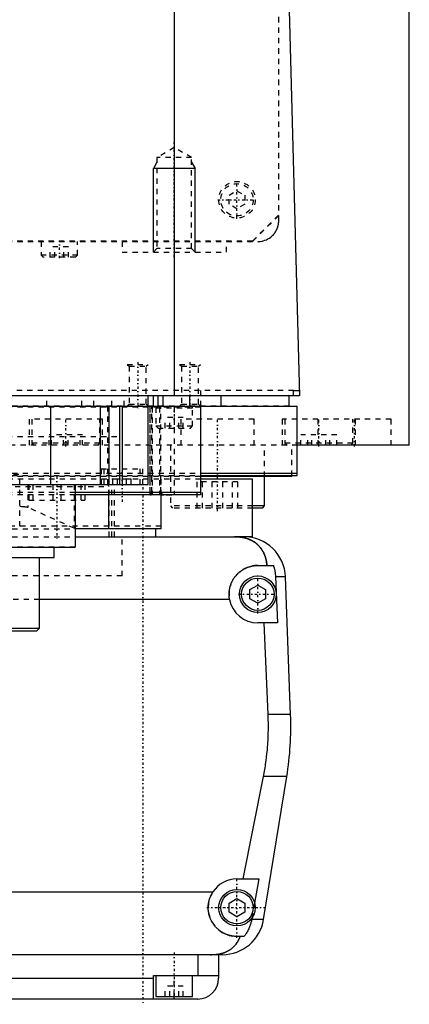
# Model space of a CAD drawing. Extents: x -120 to 120, y -92 to 634.
# Tile 4 of 11: x 25 to 100, y -82 to 106. Entities that reach past the tile are written whole.
import ezdxf

# ---------------------------------------------------------------- set-up
doc = ezdxf.new("R2010")
doc.units = 0
doc.linetypes.add('CENTER', pattern=[1.5, 0.45, -0.5, 0.05, -0.5])
doc.linetypes.add('DASHED', pattern=[2, 1, -1])
for name, color, linetype in [('AM_0', 7, 'CONTINUOUS'), ('AM_10', 7, 'CONTINUOUS'), ('AM_3', 7, 'DASHED'), ('AM_7', 7, 'CENTER')]:
    doc.layers.add(name, color=color, linetype=linetype)

msp = doc.modelspace()

# ---------------------------------------------------------------- linework, layer by layer
at = {"layer": 'AM_0', "color": 7, "linetype": 'CONTINUOUS'}
for p, q in [((100, 25), (100, 363)), ((55.06, 34.5), (55.06, 116.6)), ((76.83, 115.63), (79, 34.5)), ((79, 34.5), (-79, 34.5)), ((50, 17.5), (50, 34.5)), ((51, 32.5), (51, 34.5)), ((51.9, 32.5), (51.9, 34.5)), ((52.9, 32.5), (52.9, 34.5)), ((58, 32.5), (58, 34.5)), ((64, 32.5), (64, 34.5)), ((77, 32.5), (77, 34.5)), ((77.86, 34.5), (77.86, 35.5)), ((77.86, 35.5), (78.97, 35.5)), ((-78.5, 32.5), (78.5, 32.5)), ((31.31, 32.5), (31.31, 17.5)), ((40.83, 32.5), (40.83, 17.5)), ((42.5, 32.5), (42.5, 17.5)), ((44.5, 32.5), (44.5, 17.5)), ((45, 32.5), (45, 17.5)), ((60, 32.5), (60, 15.5)), ((78.5, 19.2), (78.5, 32.5)), ((100, 25), (78.56, 25)), ((60, 19.7), (78.5, 19.7)), ((77.5, 19), (60.01, 19)), ((60.04, 19.2), (78.5, 19.2)), ((72.29, 13.4), (72.29, 19)), ((77.5, 19), (77.5, 19.2)), ((-50, 17.5), (50, 17.5)), ((36, 17.5), (36, 5.5)), ((70, 18.5), (60.07, 18.5)), ((70, 7.5), (70, 18.5)), ((60, 16), (36, 16)), ((60, 15.5), (36, 15.5)), ((42.5, 9), (42.5, 15.5)), ((52.5, 9), (52.5, 15.5)), ((72.29, 13.4), (70.01, 13.4)), ((71.89, 13), (72.29, 13.4)), ((71.89, 13), (70, 13)), ((52.5, 9), (36, 9)), ((51.5, 7.5), (51.5, 9)), ((36, 7.5), (68.3, 7.5)), ((70, 7.5), (66.56, 7.5)), ((-36, 5.5), (36, 5.5)), ((32, 3.5), (32, 5.5)), ((-32, 3.5), (32, 3.5)), ((29.18, -10), (29.18, 3.5)), ((71, 2), (73.97, 2)), ((69.5, -2.63), (71, -1.77)), ((71, -1.77), (72.5, -2.63)), ((76.29, -0.2), (74.4, -0.2)), ((74.4, -0.2), (74.75, -9)), ((77.28, -26.54), (76.29, -0.2)), ((69.5, -4.37), (69.5, -2.63)), ((72.5, -2.63), (72.5, -4.37)), ((65.59, -4.5), (29.18, -4.5)), ((71, -5.23), (69.5, -4.37)), ((72.5, -4.37), (71, -5.23)), ((74.75, -9), (71, -9)), ((72.97, -26.54), (72.2, -9)), ((-29.17, -10), (29.18, -10)), ((-28.67, -10.5), (28.68, -10.5)), ((28.68, -10.5), (29.18, -10)), ((77.28, -26.54), (72.97, -26.54)), ((68.19, -58), (72.1, -38.4)), ((76.54, -38.4), (72.1, -38.4)), ((72.1, -65.78), (76.54, -38.4)), ((67, -58), (71.21, -58)), ((71.21, -58), (70.39, -62.62)), ((-62.39, -60.5), (62.39, -60.5)), ((65.5, -62.63), (67, -61.77)), ((67, -61.77), (68.5, -62.63)), ((65.5, -64.37), (65.5, -62.63)), ((68.5, -62.63), (68.5, -64.37)), ((67, -65.23), (65.5, -64.37)), ((68.5, -64.37), (67, -65.23)), ((69.87, -65.5), (69.82, -65.78)), ((72.1, -65.78), (69.82, -65.78)), ((68.39, -69), (67, -69)), ((64.2, -72.5), (-64.2, -72.5)), ((59.5, -72.5), (59.5, -76.5)), ((63.5, -72.5), (63.5, -77)), ((-51, -77), (51, -77)), ((51, -81), (51, -76.5)), ((51, -76.5), (63.5, -76.5)), ((51.5, -76.5), (51.5, -80.5)), ((58.5, -80.5), (58.5, -76.5)), ((59.5, -81), (-59.5, -81)), ((51.5, -80.5), (58.5, -80.5)), ((55, -81), (55, -80.5))]:
    msp.add_line(p, q, dxfattribs=at)
for points in [[(72.74, 2, 0), (72.74, 2.05, 0), (72.73, 2.14, 0), (72.72, 2.23, 0), (72.72, 2.27, 0), (72.71, 2.32, 0), (72.7, 2.41, 0), (72.69, 2.5, 0), (72.68, 2.59, 0), (72.66, 2.68, 0), (72.65, 2.76, 0), (72.64, 2.81, 0), (72.63, 2.85, 0), (72.61, 2.94, 0), (72.6, 3.03, 0), (72.58, 3.11, 0), (72.56, 3.2, 0), (72.54, 3.28, 0), (72.52, 3.33, 0), (72.51, 3.37, 0), (72.49, 3.45, 0), (72.46, 3.53, 0), (72.45, 3.58, 0), (72.44, 3.62, 0), (72.41, 3.7, 0), (72.39, 3.78, 0), (72.37, 3.82, 0), (72.36, 3.86, 0), (72.33, 3.94, 0), (72.3, 4.01, 0), (72.27, 4.09, 0), (72.23, 4.17, 0), (72.2, 4.24, 0), (72.18, 4.28, 0), (72.17, 4.32, 0), (72.13, 4.39, 0), (72.1, 4.46, 0), (72.06, 4.54, 0), (72.02, 4.61, 0), (71.98, 4.68, 0), (71.96, 4.71, 0), (71.94, 4.75, 0), (71.9, 4.82, 0), (71.86, 4.89, 0), (71.82, 4.95, 0), (71.78, 5.02, 0), (71.73, 5.08, 0), (71.71, 5.12, 0), (71.69, 5.15, 0), (71.64, 5.21, 0), (71.6, 5.28, 0), (71.55, 5.34, 0), (71.5, 5.4, 0), (71.45, 5.46, 0), (71.43, 5.49, 0), (71.4, 5.52, 0), (71.35, 5.58, 0), (71.3, 5.64, 0), (71.25, 5.7, 0), (71.19, 5.75, 0), (71.14, 5.81, 0), (71.11, 5.84, 0), (71.08, 5.87, 0), (71.03, 5.92, 0), (70.97, 5.98, 0), (70.94, 6, 0), (70.91, 6.03, 0), (70.85, 6.08, 0), (70.79, 6.13, 0), (70.76, 6.16, 0), (70.73, 6.18, 0), (70.67, 6.23, 0), (70.6, 6.28, 0), (70.54, 6.33, 0), (70.47, 6.38, 0), (70.41, 6.43, 0), (70.37, 6.45, 0), (70.34, 6.47, 0), (70.27, 6.52, 0), (70.2, 6.56, 0), (70.13, 6.61, 0), (70.06, 6.65, 0), (69.99, 6.69, 0), (69.95, 6.71, 0), (69.91, 6.73, 0), (69.84, 6.77, 0), (69.76, 6.81, 0), (69.69, 6.85, 0), (69.61, 6.88, 0), (69.53, 6.92, 0), (69.5, 6.94, 0), (69.46, 6.95, 0), (69.38, 6.99, 0), (69.3, 7.02, 0), (69.22, 7.05, 0), (69.13, 7.08, 0), (69.05, 7.11, 0), (69.01, 7.13, 0), (68.97, 7.14, 0), (68.89, 7.17, 0), (68.8, 7.19, 0), (68.72, 7.22, 0), (68.63, 7.24, 0), (68.54, 7.27, 0), (68.5, 7.28, 0), (68.46, 7.29, 0), (68.37, 7.31, 0), (68.28, 7.33, 0), (68.23, 7.34, 0), (68.19, 7.35, 0), (68.1, 7.36, 0), (68.01, 7.38, 0), (67.96, 7.39, 0), (67.91, 7.4, 0), (67.82, 7.41, 0), (67.73, 7.42, 0), (67.64, 7.44, 0), (67.55, 7.45, 0), (67.45, 7.46, 0), (67.41, 7.46, 0), (67.36, 7.47, 0), (67.27, 7.47, 0), (67.17, 7.48, 0), (67.08, 7.49, 0), (66.99, 7.49, 0), (66.89, 7.49, 0), (66.85, 7.5, 0), (66.8, 7.5, 0), (66.7, 7.5, 0), (66.61, 7.5, 0), (66.56, 7.5, 0)], [(65.59, -4.5, 0), (65.58, -4.46, 0), (65.57, -4.37, 0), (65.55, -4.28, 0), (65.55, -4.23, 0), (65.54, -4.19, 0), (65.53, -4.1, 0), (65.52, -4.01, 0), (65.52, -3.92, 0), (65.51, -3.83, 0), (65.51, -3.74, 0), (65.5, -3.7, 0), (65.5, -3.65, 0), (65.5, -3.57, 0), (65.5, -3.48, 0), (65.5, -3.39, 0), (65.5, -3.31, 0), (65.51, -3.22, 0), (65.51, -3.18, 0), (65.51, -3.13, 0), (65.52, -3.04, 0), (65.53, -2.96, 0), (65.53, -2.91, 0), (65.54, -2.87, 0), (65.55, -2.78, 0), (65.56, -2.69, 0), (65.57, -2.65, 0), (65.57, -2.6, 0), (65.59, -2.52, 0), (65.61, -2.43, 0), (65.62, -2.34, 0), (65.64, -2.25, 0), (65.66, -2.17, 0), (65.68, -2.12, 0), (65.69, -2.08, 0), (65.71, -1.99, 0), (65.74, -1.91, 0), (65.76, -1.82, 0), (65.79, -1.74, 0), (65.82, -1.65, 0), (65.84, -1.61, 0), (65.85, -1.57, 0), (65.88, -1.48, 0), (65.92, -1.4, 0), (65.95, -1.32, 0), (65.99, -1.23, 0), (66.03, -1.15, 0), (66.05, -1.11, 0), (66.06, -1.07, 0), (66.11, -0.99, 0), (66.15, -0.91, 0), (66.19, -0.83, 0), (66.23, -0.76, 0), (66.28, -0.68, 0), (66.3, -0.64, 0), (66.32, -0.6, 0), (66.37, -0.53, 0), (66.42, -0.45, 0), (66.47, -0.38, 0), (66.52, -0.31, 0), (66.57, -0.24, 0), (66.6, -0.2, 0), (66.62, -0.17, 0), (66.68, -0.1, 0), (66.73, -0.03, 0), (66.76, 0, 0), (66.79, 0.04, 0), (66.84, 0.1, 0), (66.9, 0.17, 0), (66.93, 0.2, 0), (66.96, 0.23, 0), (67.02, 0.29, 0), (67.08, 0.35, 0), (67.14, 0.41, 0), (67.2, 0.47, 0), (67.26, 0.53, 0), (67.29, 0.56, 0), (67.32, 0.59, 0), (67.39, 0.65, 0), (67.45, 0.7, 0), (67.52, 0.76, 0), (67.59, 0.81, 0), (67.66, 0.87, 0), (67.69, 0.89, 0), (67.73, 0.92, 0), (67.8, 0.97, 0), (67.87, 1.02, 0), (67.95, 1.07, 0), (68.02, 1.12, 0), (68.1, 1.17, 0), (68.14, 1.2, 0), (68.17, 1.22, 0), (68.25, 1.26, 0), (68.33, 1.31, 0), (68.41, 1.35, 0), (68.49, 1.39, 0), (68.57, 1.44, 0), (68.61, 1.46, 0), (68.66, 1.48, 0), (68.74, 1.51, 0), (68.82, 1.55, 0), (68.91, 1.59, 0), (68.99, 1.62, 0), (69.08, 1.65, 0), (69.12, 1.67, 0), (69.17, 1.69, 0), (69.25, 1.72, 0), (69.34, 1.74, 0), (69.38, 1.76, 0), (69.43, 1.77, 0), (69.52, 1.8, 0), (69.61, 1.82, 0), (69.65, 1.83, 0), (69.7, 1.84, 0), (69.79, 1.86, 0), (69.88, 1.88, 0), (69.97, 1.9, 0), (70.06, 1.92, 0), (70.15, 1.93, 0), (70.19, 1.94, 0), (70.24, 1.95, 0), (70.33, 1.96, 0), (70.42, 1.97, 0), (70.51, 1.98, 0), (70.6, 1.99, 0), (70.69, 1.99, 0), (70.73, 1.99, 0), (70.78, 2, 0), (70.87, 2, 0), (70.96, 2, 0), (71, 2, 0)], [(73.97, 2, 0), (73.99, 1.94, 0), (74.03, 1.83, 0), (74.07, 1.71, 0), (74.09, 1.65, 0), (74.1, 1.59, 0), (74.14, 1.47, 0), (74.17, 1.34, 0), (74.2, 1.22, 0), (74.23, 1.1, 0), (74.26, 0.97, 0), (74.27, 0.91, 0), (74.28, 0.85, 0), (74.3, 0.72, 0), (74.32, 0.6, 0), (74.34, 0.47, 0), (74.35, 0.35, 0), (74.37, 0.23, 0), (74.37, 0.16, 0), (74.38, 0.1, 0), (74.39, -0.02, 0), (74.39, -0.14, 0), (74.4, -0.2, 0)], [(72.1, -38.4, 0), (72.17, -38.06, 0), (72.29, -37.39, 0), (72.4, -36.71, 0), (72.45, -36.38, 0), (72.5, -36.04, 0), (72.59, -35.36, 0), (72.68, -34.69, 0), (72.75, -34.02, 0), (72.82, -33.35, 0), (72.87, -32.69, 0), (72.9, -32.36, 0), (72.92, -32.03, 0), (72.96, -31.37, 0), (72.98, -30.72, 0), (73, -30.07, 0), (73.02, -29.43, 0), (73.02, -28.79, 0), (73.02, -28.47, 0), (73.02, -28.16, 0), (73.01, -27.51, 0), (72.99, -26.87, 0), (72.97, -26.54, 0)], [(67, -69, 0), (66.94, -69, 0), (66.83, -69, 0), (66.72, -68.99, 0), (66.67, -68.99, 0), (66.61, -68.99, 0), (66.5, -68.98, 0), (66.39, -68.97, 0), (66.27, -68.95, 0), (66.16, -68.94, 0), (66.05, -68.92, 0), (66, -68.91, 0), (65.94, -68.9, 0), (65.83, -68.87, 0), (65.72, -68.85, 0), (65.61, -68.82, 0), (65.5, -68.79, 0), (65.39, -68.76, 0), (65.34, -68.74, 0), (65.28, -68.72, 0), (65.17, -68.69, 0), (65.07, -68.65, 0), (65.02, -68.63, 0), (64.96, -68.61, 0), (64.86, -68.57, 0), (64.76, -68.52, 0), (64.7, -68.5, 0), (64.65, -68.47, 0), (64.55, -68.43, 0), (64.45, -68.37, 0), (64.36, -68.32, 0), (64.26, -68.27, 0), (64.16, -68.21, 0), (64.12, -68.18, 0), (64.07, -68.15, 0), (63.98, -68.1, 0), (63.89, -68.04, 0), (63.8, -67.97, 0), (63.71, -67.91, 0), (63.63, -67.85, 0), (63.59, -67.81, 0), (63.55, -67.78, 0), (63.46, -67.71, 0), (63.38, -67.64, 0), (63.31, -67.58, 0), (63.23, -67.51, 0), (63.16, -67.44, 0), (63.12, -67.4, 0), (63.09, -67.36, 0), (63.01, -67.29, 0), (62.94, -67.21, 0), (62.87, -67.14, 0), (62.81, -67.06, 0), (62.74, -66.98, 0), (62.71, -66.94, 0), (62.67, -66.9, 0), (62.61, -66.81, 0), (62.55, -66.73, 0), (62.49, -66.64, 0), (62.43, -66.55, 0), (62.37, -66.46, 0), (62.34, -66.42, 0), (62.31, -66.37, 0), (62.26, -66.28, 0), (62.2, -66.19, 0), (62.18, -66.14, 0), (62.15, -66.1, 0), (62.1, -66, 0), (62.05, -65.9, 0), (62.03, -65.86, 0), (62.01, -65.81, 0), (61.96, -65.71, 0), (61.92, -65.61, 0), (61.88, -65.51, 0), (61.84, -65.41, 0), (61.81, -65.31, 0), (61.79, -65.26, 0), (61.77, -65.21, 0), (61.74, -65.1, 0), (61.71, -65, 0), (61.68, -64.9, 0), (61.65, -64.79, 0), (61.63, -64.69, 0), (61.62, -64.63, 0), (61.61, -64.58, 0), (61.59, -64.47, 0), (61.57, -64.37, 0), (61.55, -64.26, 0), (61.54, -64.16, 0), (61.53, -64.05, 0), (61.52, -64, 0), (61.52, -63.95, 0), (61.51, -63.84, 0), (61.5, -63.73, 0), (61.5, -63.63, 0), (61.5, -63.52, 0), (61.5, -63.42, 0), (61.5, -63.37, 0), (61.5, -63.31, 0), (61.51, -63.21, 0), (61.51, -63.1, 0), (61.52, -62.99, 0), (61.53, -62.88, 0), (61.55, -62.77, 0), (61.56, -62.72, 0), (61.56, -62.66, 0), (61.58, -62.56, 0), (61.6, -62.45, 0), (61.61, -62.39, 0), (61.62, -62.34, 0), (61.65, -62.23, 0), (61.68, -62.12, 0), (61.69, -62.06, 0), (61.71, -62.01, 0), (61.74, -61.9, 0), (61.77, -61.79, 0), (61.81, -61.68, 0), (61.85, -61.57, 0), (61.89, -61.47, 0), (61.91, -61.41, 0), (61.93, -61.36, 0), (61.98, -61.26, 0), (62.03, -61.15, 0), (62.08, -61.05, 0), (62.13, -60.95, 0), (62.18, -60.84, 0), (62.21, -60.79, 0), (62.24, -60.74, 0), (62.3, -60.65, 0), (62.36, -60.55, 0), (62.39, -60.5, 0)], [(69.82, -65.78, 0), (69.8, -65.88, 0), (69.76, -66.08, 0), (69.71, -66.27, 0), (69.69, -66.37, 0), (69.66, -66.46, 0), (69.61, -66.65, 0), (69.55, -66.83, 0), (69.49, -67.01, 0), (69.42, -67.19, 0), (69.34, -67.38, 0), (69.3, -67.47, 0), (69.26, -67.57, 0), (69.17, -67.75, 0), (69.07, -67.93, 0), (68.98, -68.11, 0), (68.88, -68.28, 0), (68.77, -68.45, 0), (68.72, -68.53, 0), (68.67, -68.61, 0), (68.56, -68.77, 0), (68.45, -68.92, 0), (68.39, -69, 0)], [(61.92, -72.5, 0), (62.15, -72.5, 0), (62.41, -72.49, 0), (62.48, -72.49, 0), (62.55, -72.48, 0), (62.59, -72.48, 0), (62.63, -72.48, 0), (62.7, -72.47, 0), (62.77, -72.46, 0), (62.85, -72.46, 0), (62.92, -72.45, 0), (62.99, -72.44, 0), (63.03, -72.44, 0), (63.07, -72.43, 0), (63.14, -72.43, 0), (63.21, -72.42, 0), (63.25, -72.41, 0), (63.28, -72.41, 0), (63.36, -72.39, 0), (63.43, -72.38, 0), (63.46, -72.38, 0), (63.5, -72.37, 0), (63.57, -72.36, 0), (63.64, -72.34, 0), (63.71, -72.33, 0), (63.78, -72.31, 0), (63.86, -72.3, 0), (63.89, -72.29, 0), (63.93, -72.28, 0), (63.99, -72.26, 0), (64.06, -72.25, 0), (64.13, -72.23, 0), (64.2, -72.21, 0), (64.27, -72.19, 0), (64.3, -72.18, 0), (64.33, -72.17, 0), (64.4, -72.15, 0), (64.47, -72.13, 0), (64.53, -72.1, 0), (64.6, -72.08, 0), (64.66, -72.06, 0), (64.69, -72.04, 0), (64.72, -72.03, 0), (64.79, -72.01, 0), (64.85, -71.98, 0), (64.91, -71.95, 0), (64.97, -71.93, 0), (65.03, -71.9, 0), (65.06, -71.89, 0), (65.09, -71.87, 0), (65.15, -71.84, 0), (65.21, -71.81, 0), (65.27, -71.78, 0), (65.33, -71.75, 0), (65.39, -71.72, 0), (65.42, -71.7, 0), (65.45, -71.69, 0), (65.5, -71.65, 0), (65.56, -71.62, 0), (65.59, -71.6, 0), (65.61, -71.59, 0), (65.67, -71.55, 0), (65.72, -71.52, 0), (65.75, -71.5, 0), (65.78, -71.48, 0), (65.83, -71.44, 0), (65.88, -71.41, 0), (65.93, -71.37, 0), (65.98, -71.33, 0), (66.03, -71.29, 0), (66.06, -71.27, 0), (66.08, -71.25, 0), (66.13, -71.21, 0), (66.18, -71.17, 0), (66.34, -71.03, 0), (66.6, -70.77, 0), (66.84, -70.49, 0), (67.05, -70.19, 0), (67.15, -70.03, 0), (67.25, -69.87, 0), (67.42, -69.54, 0), (67.57, -69.18, 0), (67.64, -69, 0)]]:
    msp.add_polyline3d(points, dxfattribs=at)
for centre, radius in [((71, -3.5), 3.5), ((71, -3.5), 3.1), ((67, -63.5), 3.5), ((67, -63.5), 3.1)]:
    msp.add_circle(centre, radius, dxfattribs=at)
for centre, radius, start, end in [((68.3, -0.5), 8, 2.139, 90), ((71, -3.5), 5.5, 190.4757, 270), ((17.32, -28.78), 60, 350.775, 2.139), ((67, -63.5), 5.5, 90, 146.9443), ((64.2, -64.5), 8, 270, 350.775), ((59.5, -77), 4, 270, 0)]:
    msp.add_arc(centre, radius, start, end, dxfattribs=at)
at = {"layer": 'AM_10', "color": 7, "linetype": 'CONTINUOUS'}
for p, q in [((51.68, 79.17), (51, 78)), ((58.32, 79.17), (59, 78)), ((59, 78), (51, 78)), ((51, 62), (51, 78)), ((59, 62), (59, 78))]:
    msp.add_line(p, q, dxfattribs=at)
at = {"layer": 'AM_3', "color": 6, "linetype": 'DASHED'}
for p, q in [((75, 68), (75, 380)), ((74.95, 374.95), (74.95, 69.05)), ((55, 82), (51.68, 80.08)), ((58.32, 80.08), (55, 82)), ((51.68, 80.08), (51.68, 62.68)), ((58.32, 80.08), (51.68, 80.08)), ((58.32, 62.68), (58.32, 80.08)), ((65.5, 72.87), (67, 73.73)), ((67, 73.73), (68.5, 72.87)), ((65.5, 71.13), (65.5, 72.87)), ((68.5, 72.87), (68.5, 71.13)), ((67, 70.27), (65.5, 71.13)), ((68.5, 71.13), (67, 70.27)), ((74.95, 69.05), (69.95, 64.05)), ((75, 69), (70, 64)), ((-71, 64), (71, 64)), ((69.95, 64.05), (-69.95, 64.05)), ((29.5, 64), (29.5, 61.4)), ((31.27, 61), (31.27, 63)), ((34.73, 63), (31.27, 63)), ((32.13, 61), (32.13, 63)), ((33.87, 61), (33.87, 63)), ((34.73, 61), (34.73, 63)), ((36.5, 61.4), (36.5, 64)), ((45, 64), (45, 62)), ((51.68, 62.68), (51, 62)), ((58.32, 62.68), (51.68, 62.68)), ((59, 62), (58.32, 62.68)), ((65, 62), (65, 64)), ((29.5, 61.4), (29.9, 61)), ((36.5, 61.4), (29.5, 61.4)), ((36.1, 61), (29.9, 61)), ((36.1, 61), (36.5, 61.4)), ((45, 62), (65, 62)), ((46, 40.5), (46.38, 40.12)), ((46, 40.5), (50, 40.5)), ((46.38, 40.12), (46.38, 32.88)), ((46.38, 40.12), (49.62, 40.12)), ((49.62, 40.12), (50, 40.5)), ((49.62, 32.88), (49.62, 40.12)), ((56, 40.5), (56.38, 40.12)), ((56, 40.5), (60, 40.5)), ((56.38, 40.12), (56.38, 32.88)), ((56.38, 40.12), (59.62, 40.12)), ((59.62, 40.12), (60, 40.5)), ((59.62, 32.88), (59.62, 40.12)), ((77.86, 35.5), (-77.86, 35.5)), ((30.58, 32.5), (30.58, 34.5)), ((37.31, 32.5), (37.31, 34.5)), ((39.62, 32.5), (39.62, 34.5)), ((43.08, 32.5), (43.08, 34.5)), ((45.38, 32.5), (45.38, 34.5)), ((60, 35.5), (60, 32.5)), ((77, 32.5), (-60.01, 32.5)), ((60, 32.3), (-60, 32.3)), ((42.23, 32.5), (42.23, 17.5)), ((46.38, 32.88), (46, 32.5)), ((46.38, 32.88), (49.62, 32.88)), ((50, 32.5), (49.62, 32.88)), ((50.32, 32.3), (50.32, 16)), ((50.36, 16), (50.36, 32.3)), ((50.69, 16), (50.69, 32.3)), ((50.79, 32.3), (50.79, 16)), ((51.5, 32.2), (51.5, 28.7)), ((51.5, 32.2), (58.5, 32.2)), ((52.15, 32.3), (52.15, 16)), ((52.44, 16), (52.44, 32.3)), ((55, 32.3), (55, 15.5)), ((56.38, 32.88), (56, 32.5)), ((56.38, 32.88), (59.62, 32.88)), ((58.5, 28.7), (58.5, 32.2)), ((60, 32.5), (59.62, 32.88)), ((53.27, 28.3), (53.27, 30.3)), ((56.73, 30.3), (53.27, 30.3)), ((54.13, 28.3), (54.13, 30.3)), ((55.87, 28.3), (55.87, 30.3)), ((56.73, 28.3), (56.73, 30.3)), ((27.25, 30), (27.25, 25)), ((41.25, 30), (27.25, 30)), ((27.75, 30), (27.75, 25.4)), ((40.75, 25.4), (40.75, 30)), ((41.25, 25), (41.25, 30)), ((51.5, 28.7), (51.9, 28.3)), ((51.5, 28.7), (58.5, 28.7)), ((51.9, 28.3), (58.1, 28.3)), ((56.29, 30), (56.29, 25)), ((70.29, 30), (56.29, 30)), ((58.1, 28.3), (58.5, 28.7)), ((70.29, 25), (70.29, 30)), ((75.69, 30), (75.69, 25)), ((96.5, 30), (75.69, 30)), ((76.19, 30), (76.19, 25.4)), ((82.5, 30), (82.5, 25)), ((89.19, 25.4), (89.19, 30)), ((89.69, 25), (89.69, 30)), ((96.5, 25), (96.5, 30)), ((-45, 26.7), (45, 26.7)), ((37.45, 27), (31.05, 27)), ((31.05, 25), (31.05, 27)), ((31.5, 25), (31.5, 27)), ((33.8, 25), (33.8, 27)), ((34.7, 25), (34.7, 27)), ((37, 25), (37, 27)), ((37.45, 25), (37.45, 27)), ((86.12, 27), (79.25, 27)), ((79.25, 25), (79.25, 27)), ((80.58, 25), (80.58, 27)), ((81.36, 25), (81.36, 27)), ((84.01, 25), (84.01, 27)), ((84.8, 25), (84.8, 27)), ((86.12, 25), (86.12, 27)), ((78.56, 25), (-78.56, 25)), ((27.75, 25.4), (28.15, 25)), ((40.75, 25.4), (27.75, 25.4)), ((40.35, 25), (40.75, 25.4)), ((54.29, 25), (54.29, 13.4)), ((72.29, 19), (72.29, 25)), ((76.19, 25.4), (76.59, 25)), ((89.19, 25.4), (76.19, 25.4)), ((77.5, 19.2), (77.5, 25)), ((88.79, 25), (89.19, 25.4)), ((-60.04, 19.2), (60.04, 19.2)), ((60.01, 19), (-60.01, 19)), ((-60, 19.7), (60, 19.7)), ((18.23, 19.5), (25.44, 19.5)), ((25.44, 9.5), (25.44, 19.5)), ((41, 20.5), (41, 17.5)), ((41, 20.5), (49, 20.5)), ((41.5, 20.5), (41.5, 17.5)), ((48.5, 17.5), (48.5, 20.5)), ((49, 17.5), (49, 20.5)), ((52.5, 15.5), (52.5, 19.2)), ((60.07, 18.5), (0.87, 18.5)), ((22.53, 17.1), (42.53, 17.1)), ((26.96, 17.5), (26.96, 13.1)), ((27.19, 17.5), (27.19, 14.5)), ((27.95, 17.5), (27.95, 14.5)), ((31.77, 17.5), (31.77, 14.5)), ((33.28, 17.5), (33.28, 14.5)), ((35.82, 17.5), (35.82, 9.14)), ((37.11, 17.5), (37.11, 14.5)), ((37.86, 17.5), (37.86, 14.5)), ((42.53, 17.1), (42.13, 17.5)), ((42.5, 15.5), (42.5, 17.5)), ((42.53, 7.5), (42.53, 17.1)), ((43.03, 7.5), (43.03, 17.5)), ((46.73, 18.5), (43.27, 18.5)), ((43.27, 17.5), (43.27, 18.5)), ((43.53, 7.5), (43.53, 17.5)), ((44.13, 17.5), (44.13, 18.5)), ((45.87, 17.5), (45.87, 18.5)), ((46.73, 17.5), (46.73, 18.5)), ((67.19, 18), (59.38, 18)), ((59.38, 13), (59.38, 18)), ((60.43, 13), (60.43, 18)), ((62.24, 13), (62.24, 18)), ((64.33, 13), (64.33, 18)), ((66.14, 13), (66.14, 18)), ((67.19, 13), (67.19, 18)), ((36, 16), (-36, 16)), ((36, 15.5), (-36, 15.5)), ((60, 15.5), (54.31, 15.5)), ((55, 15.57), (60, 15.57)), ((27.19, 14.5), (37.86, 14.5)), ((54.29, 13.4), (54.69, 13)), ((70.01, 13.4), (54.29, 13.4)), ((35.82, 9.14), (26.96, 13.1)), ((70, 13), (54.69, 13)), ((52.5, 9.5), (-52.5, 9.5)), ((-36, 9), (36, 9)), ((-36, 7.5), (36, 7.5)), ((45, 0), (45, 7.5)), ((45, 0), (45, 7.5)), ((36, 5.52), (-36, 5.52)), ((45, 0), (-45, 0)), ((29.18, -4.5), (-29.17, -4.5)), ((70.39, -62.62), (69.87, -65.5)), ((55, -80.5), (55, -76.5)), ((53.27, -80.5), (53.27, -78.5)), ((56.73, -78.5), (53.27, -78.5)), ((54.13, -80.5), (54.13, -78.5)), ((55.87, -80.5), (55.87, -78.5)), ((56.73, -80.5), (56.73, -78.5))]:
    msp.add_line(p, q, dxfattribs=at)
for points in [[(71, 64, 0), (71.15, 64, 0), (71.45, 64.02, 0), (71.75, 64.07, 0), (71.9, 64.1, 0), (72.05, 64.14, 0), (72.35, 64.24, 0), (72.65, 64.36, 0), (72.94, 64.5, 0), (73.21, 64.67, 0), (73.48, 64.86, 0), (73.61, 64.97, 0), (73.63, 64.99, 0), (73.67, 65.02, 0), (73.71, 65.06, 0), (73.73, 65.08, 0), (73.75, 65.1, 0), (73.79, 65.14, 0), (73.83, 65.17, 0), (73.87, 65.21, 0), (73.91, 65.25, 0), (73.95, 65.3, 0), (73.97, 65.32, 0), (73.99, 65.34, 0), (74.02, 65.38, 0), (74.06, 65.42, 0), (74.1, 65.47, 0), (74.13, 65.51, 0), (74.17, 65.56, 0), (74.19, 65.58, 0), (74.2, 65.6, 0), (74.24, 65.65, 0), (74.27, 65.7, 0), (74.31, 65.75, 0), (74.34, 65.8, 0), (74.38, 65.86, 0), (74.39, 65.88, 0), (74.41, 65.91, 0), (74.44, 65.96, 0), (74.47, 66.02, 0), (74.51, 66.07, 0), (74.54, 66.13, 0), (74.57, 66.19, 0), (74.58, 66.22, 0), (74.59, 66.25, 0), (74.62, 66.31, 0), (74.65, 66.37, 0), (74.68, 66.43, 0), (74.7, 66.49, 0), (74.73, 66.55, 0), (74.74, 66.58, 0), (74.75, 66.61, 0), (74.77, 66.68, 0), (74.8, 66.74, 0), (74.81, 66.77, 0), (74.82, 66.81, 0), (74.84, 66.87, 0), (74.86, 66.94, 0), (74.87, 66.97, 0), (74.87, 67, 0), (74.89, 67.07, 0), (74.91, 67.14, 0), (74.92, 67.21, 0), (74.93, 67.27, 0), (74.95, 67.34, 0), (74.95, 67.38, 0), (74.96, 67.41, 0), (74.97, 67.48, 0), (74.97, 67.55, 0), (74.98, 67.62, 0), (74.99, 67.69, 0), (74.99, 67.76, 0), (74.99, 67.79, 0), (75, 67.83, 0), (75, 67.9, 0), (75, 67.97, 0), (75, 68, 0)], [(50.32, 16, 0), (50.32, 16, 0), (50.32, 15.99, 0), (50.32, 15.98, 0), (50.32, 15.98, 0), (50.32, 15.98, 0), (50.32, 15.97, 0), (50.32, 15.96, 0), (50.32, 15.95, 0), (50.32, 15.95, 0), (50.32, 15.94, 0), (50.32, 15.94, 0), (50.32, 15.93, 0), (50.32, 15.92, 0), (50.32, 15.92, 0), (50.32, 15.91, 0), (50.32, 15.9, 0), (50.32, 15.9, 0), (50.32, 15.89, 0), (50.32, 15.89, 0), (50.32, 15.88, 0), (50.32, 15.87, 0), (50.32, 15.87, 0), (50.32, 15.87, 0), (50.32, 15.86, 0), (50.32, 15.85, 0), (50.32, 15.85, 0), (50.32, 15.84, 0), (50.32, 15.84, 0), (50.32, 15.83, 0), (50.32, 15.82, 0), (50.32, 15.82, 0), (50.32, 15.81, 0), (50.32, 15.81, 0), (50.32, 15.8, 0), (50.33, 15.8, 0), (50.33, 15.79, 0), (50.33, 15.78, 0), (50.33, 15.78, 0), (50.33, 15.77, 0), (50.33, 15.77, 0), (50.33, 15.76, 0), (50.33, 15.76, 0), (50.33, 15.75, 0), (50.33, 15.74, 0), (50.33, 15.74, 0), (50.33, 15.73, 0), (50.33, 15.73, 0), (50.33, 15.72, 0), (50.33, 15.72, 0), (50.33, 15.71, 0), (50.34, 15.71, 0), (50.34, 15.7, 0), (50.34, 15.69, 0), (50.34, 15.69, 0), (50.34, 15.69, 0), (50.34, 15.68, 0), (50.34, 15.68, 0), (50.34, 15.67, 0), (50.34, 15.67, 0), (50.34, 15.66, 0), (50.34, 15.66, 0), (50.34, 15.66, 0), (50.34, 15.65, 0), (50.35, 15.65, 0), (50.35, 15.64, 0), (50.35, 15.64, 0), (50.35, 15.64, 0), (50.35, 15.63, 0), (50.35, 15.63, 0), (50.35, 15.63, 0), (50.35, 15.62, 0), (50.35, 15.62, 0), (50.35, 15.61, 0), (50.35, 15.61, 0), (50.36, 15.6, 0), (50.36, 15.6, 0), (50.36, 15.6, 0), (50.36, 15.6, 0), (50.36, 15.59, 0), (50.36, 15.59, 0), (50.36, 15.58, 0), (50.36, 15.58, 0), (50.36, 15.58, 0), (50.36, 15.57, 0), (50.37, 15.57, 0), (50.37, 15.57, 0), (50.37, 15.56, 0), (50.37, 15.56, 0), (50.37, 15.56, 0), (50.37, 15.56, 0), (50.37, 15.55, 0), (50.37, 15.55, 0), (50.38, 15.55, 0), (50.38, 15.54, 0), (50.38, 15.54, 0), (50.38, 15.54, 0), (50.38, 15.54, 0), (50.38, 15.54, 0), (50.38, 15.53, 0), (50.39, 15.53, 0), (50.39, 15.53, 0), (50.39, 15.53, 0), (50.39, 15.52, 0), (50.39, 15.52, 0), (50.39, 15.52, 0), (50.39, 15.52, 0), (50.4, 15.52, 0), (50.4, 15.52, 0), (50.4, 15.52, 0), (50.4, 15.51, 0), (50.4, 15.51, 0), (50.4, 15.51, 0), (50.4, 15.51, 0), (50.41, 15.51, 0), (50.41, 15.51, 0), (50.41, 15.51, 0), (50.41, 15.51, 0), (50.41, 15.5, 0), (50.41, 15.5, 0), (50.42, 15.5, 0), (50.42, 15.5, 0), (50.42, 15.5, 0), (50.42, 15.5, 0), (50.42, 15.5, 0), (50.42, 15.5, 0), (50.43, 15.5, 0), (50.43, 15.5, 0), (50.43, 15.5, 0), (50.43, 15.5, 0), (50.43, 15.5, 0)], [(50.49, 15.5, 0), (50.49, 15.5, 0), (50.49, 15.5, 0), (50.49, 15.5, 0), (50.49, 15.5, 0), (50.49, 15.5, 0), (50.48, 15.5, 0), (50.48, 15.5, 0), (50.48, 15.5, 0), (50.48, 15.5, 0), (50.47, 15.5, 0), (50.47, 15.5, 0), (50.47, 15.5, 0), (50.47, 15.51, 0), (50.47, 15.51, 0), (50.47, 15.51, 0), (50.46, 15.51, 0), (50.46, 15.51, 0), (50.46, 15.51, 0), (50.46, 15.51, 0), (50.46, 15.51, 0), (50.45, 15.51, 0), (50.45, 15.52, 0), (50.45, 15.52, 0), (50.45, 15.52, 0), (50.45, 15.52, 0), (50.45, 15.52, 0), (50.45, 15.52, 0), (50.44, 15.53, 0), (50.44, 15.53, 0), (50.44, 15.53, 0), (50.44, 15.53, 0), (50.44, 15.53, 0), (50.44, 15.54, 0), (50.43, 15.54, 0), (50.43, 15.54, 0), (50.43, 15.54, 0), (50.43, 15.55, 0), (50.43, 15.55, 0), (50.42, 15.55, 0), (50.42, 15.55, 0), (50.42, 15.56, 0), (50.42, 15.56, 0), (50.42, 15.56, 0), (50.42, 15.57, 0), (50.42, 15.57, 0), (50.41, 15.57, 0), (50.41, 15.58, 0), (50.41, 15.58, 0), (50.41, 15.58, 0), (50.41, 15.59, 0), (50.41, 15.59, 0), (50.41, 15.59, 0), (50.4, 15.6, 0), (50.4, 15.6, 0), (50.4, 15.6, 0), (50.4, 15.61, 0), (50.4, 15.61, 0), (50.4, 15.62, 0), (50.4, 15.62, 0), (50.4, 15.63, 0), (50.4, 15.63, 0), (50.39, 15.63, 0), (50.39, 15.64, 0), (50.39, 15.64, 0), (50.39, 15.64, 0), (50.39, 15.65, 0), (50.39, 15.65, 0), (50.39, 15.66, 0), (50.39, 15.66, 0), (50.39, 15.66, 0), (50.39, 15.67, 0), (50.38, 15.67, 0), (50.38, 15.68, 0), (50.38, 15.68, 0), (50.38, 15.69, 0), (50.38, 15.69, 0), (50.38, 15.69, 0), (50.38, 15.7, 0), (50.38, 15.71, 0), (50.38, 15.71, 0), (50.38, 15.72, 0), (50.38, 15.72, 0), (50.37, 15.73, 0), (50.37, 15.73, 0), (50.37, 15.74, 0), (50.37, 15.74, 0), (50.37, 15.75, 0), (50.37, 15.75, 0), (50.37, 15.76, 0), (50.37, 15.76, 0), (50.37, 15.77, 0), (50.37, 15.77, 0), (50.37, 15.78, 0), (50.37, 15.79, 0), (50.37, 15.8, 0), (50.37, 15.8, 0), (50.37, 15.81, 0), (50.36, 15.81, 0), (50.36, 15.82, 0), (50.36, 15.82, 0), (50.36, 15.83, 0), (50.36, 15.84, 0), (50.36, 15.84, 0), (50.36, 15.85, 0), (50.36, 15.85, 0), (50.36, 15.86, 0), (50.36, 15.87, 0), (50.36, 15.87, 0), (50.36, 15.87, 0), (50.36, 15.88, 0), (50.36, 15.89, 0), (50.36, 15.89, 0), (50.36, 15.89, 0), (50.36, 15.9, 0), (50.36, 15.91, 0), (50.36, 15.92, 0), (50.36, 15.92, 0), (50.36, 15.93, 0), (50.36, 15.93, 0), (50.36, 15.94, 0), (50.36, 15.95, 0), (50.36, 15.95, 0), (50.36, 15.96, 0), (50.36, 15.97, 0), (50.36, 15.97, 0), (50.36, 15.98, 0), (50.36, 15.98, 0), (50.36, 15.99, 0), (50.36, 16, 0), (50.36, 16, 0)], [(50.49, 15.5, 0), (50.49, 15.5, 0), (50.5, 15.5, 0), (50.5, 15.5, 0), (50.5, 15.5, 0), (50.5, 15.5, 0), (50.5, 15.5, 0), (50.51, 15.5, 0), (50.51, 15.5, 0), (50.51, 15.5, 0), (50.51, 15.5, 0), (50.51, 15.5, 0), (50.52, 15.5, 0), (50.52, 15.51, 0), (50.52, 15.51, 0), (50.52, 15.51, 0), (50.53, 15.51, 0), (50.53, 15.51, 0), (50.53, 15.51, 0), (50.53, 15.51, 0), (50.53, 15.51, 0), (50.54, 15.52, 0), (50.54, 15.52, 0), (50.54, 15.52, 0), (50.54, 15.52, 0), (50.54, 15.52, 0), (50.54, 15.52, 0), (50.55, 15.52, 0), (50.55, 15.53, 0), (50.55, 15.53, 0), (50.55, 15.53, 0), (50.56, 15.53, 0), (50.56, 15.54, 0), (50.56, 15.54, 0), (50.56, 15.54, 0), (50.56, 15.54, 0), (50.57, 15.54, 0), (50.57, 15.55, 0), (50.57, 15.55, 0), (50.57, 15.55, 0), (50.58, 15.55, 0), (50.58, 15.56, 0), (50.58, 15.56, 0), (50.58, 15.56, 0), (50.58, 15.57, 0), (50.59, 15.57, 0), (50.59, 15.57, 0), (50.59, 15.58, 0), (50.59, 15.58, 0), (50.59, 15.58, 0), (50.6, 15.59, 0), (50.6, 15.59, 0), (50.6, 15.59, 0), (50.6, 15.6, 0), (50.6, 15.6, 0), (50.61, 15.6, 0), (50.61, 15.61, 0), (50.61, 15.61, 0), (50.61, 15.62, 0), (50.61, 15.62, 0), (50.62, 15.63, 0), (50.62, 15.63, 0), (50.62, 15.63, 0), (50.62, 15.63, 0), (50.62, 15.64, 0), (50.62, 15.64, 0), (50.63, 15.64, 0), (50.63, 15.65, 0), (50.63, 15.65, 0), (50.63, 15.66, 0), (50.63, 15.66, 0), (50.63, 15.66, 0), (50.64, 15.67, 0), (50.64, 15.68, 0), (50.64, 15.68, 0), (50.64, 15.69, 0), (50.64, 15.69, 0), (50.64, 15.69, 0), (50.65, 15.7, 0), (50.65, 15.7, 0), (50.65, 15.71, 0), (50.65, 15.72, 0), (50.65, 15.72, 0), (50.65, 15.72, 0), (50.66, 15.73, 0), (50.66, 15.73, 0), (50.66, 15.74, 0), (50.66, 15.75, 0), (50.66, 15.75, 0), (50.66, 15.76, 0), (50.66, 15.76, 0), (50.67, 15.77, 0), (50.67, 15.77, 0), (50.67, 15.78, 0), (50.67, 15.79, 0), (50.67, 15.79, 0), (50.67, 15.8, 0), (50.67, 15.8, 0), (50.67, 15.81, 0), (50.68, 15.81, 0), (50.68, 15.82, 0), (50.68, 15.83, 0), (50.68, 15.84, 0), (50.68, 15.84, 0), (50.68, 15.85, 0), (50.68, 15.85, 0), (50.68, 15.86, 0), (50.68, 15.86, 0), (50.68, 15.87, 0), (50.68, 15.87, 0), (50.68, 15.88, 0), (50.69, 15.89, 0), (50.69, 15.89, 0), (50.69, 15.89, 0), (50.69, 15.9, 0), (50.69, 15.91, 0), (50.69, 15.92, 0), (50.69, 15.92, 0), (50.69, 15.93, 0), (50.69, 15.93, 0), (50.69, 15.94, 0), (50.69, 15.95, 0), (50.69, 15.95, 0), (50.69, 15.96, 0), (50.69, 15.97, 0), (50.69, 15.97, 0), (50.69, 15.98, 0), (50.69, 15.98, 0), (50.69, 15.99, 0), (50.69, 16, 0), (50.69, 16, 0)], [(50.79, 16, 0), (50.79, 16, 0), (50.79, 15.99, 0), (50.79, 15.98, 0), (50.79, 15.98, 0), (50.79, 15.97, 0), (50.79, 15.97, 0), (50.79, 15.96, 0), (50.79, 15.95, 0), (50.79, 15.94, 0), (50.79, 15.94, 0), (50.79, 15.93, 0), (50.79, 15.93, 0), (50.79, 15.92, 0), (50.79, 15.91, 0), (50.79, 15.91, 0), (50.78, 15.9, 0), (50.78, 15.89, 0), (50.78, 15.89, 0), (50.78, 15.88, 0), (50.78, 15.88, 0), (50.78, 15.87, 0), (50.78, 15.87, 0), (50.78, 15.86, 0), (50.78, 15.86, 0), (50.78, 15.85, 0), (50.78, 15.84, 0), (50.78, 15.84, 0), (50.78, 15.83, 0), (50.77, 15.83, 0), (50.77, 15.82, 0), (50.77, 15.81, 0), (50.77, 15.81, 0), (50.77, 15.8, 0), (50.77, 15.8, 0), (50.77, 15.79, 0), (50.77, 15.78, 0), (50.76, 15.78, 0), (50.76, 15.77, 0), (50.76, 15.76, 0), (50.76, 15.76, 0), (50.76, 15.76, 0), (50.76, 15.75, 0), (50.75, 15.74, 0), (50.75, 15.74, 0), (50.75, 15.73, 0), (50.75, 15.73, 0), (50.75, 15.72, 0), (50.75, 15.72, 0), (50.74, 15.71, 0), (50.74, 15.71, 0), (50.74, 15.7, 0), (50.74, 15.7, 0), (50.74, 15.69, 0), (50.73, 15.69, 0), (50.73, 15.68, 0), (50.73, 15.68, 0), (50.73, 15.67, 0), (50.73, 15.67, 0), (50.72, 15.66, 0), (50.72, 15.66, 0), (50.72, 15.66, 0), (50.72, 15.65, 0), (50.72, 15.65, 0), (50.72, 15.64, 0), (50.71, 15.64, 0), (50.71, 15.64, 0), (50.71, 15.63, 0), (50.71, 15.63, 0), (50.71, 15.63, 0), (50.71, 15.62, 0), (50.7, 15.62, 0), (50.7, 15.61, 0), (50.7, 15.61, 0), (50.7, 15.61, 0), (50.69, 15.6, 0), (50.69, 15.6, 0), (50.69, 15.6, 0), (50.69, 15.59, 0), (50.68, 15.59, 0), (50.68, 15.59, 0), (50.68, 15.58, 0), (50.68, 15.58, 0), (50.67, 15.58, 0), (50.67, 15.57, 0), (50.67, 15.57, 0), (50.67, 15.57, 0), (50.67, 15.56, 0), (50.66, 15.56, 0), (50.66, 15.56, 0), (50.66, 15.55, 0), (50.66, 15.55, 0), (50.65, 15.55, 0), (50.65, 15.55, 0), (50.65, 15.54, 0), (50.65, 15.54, 0), (50.64, 15.54, 0), (50.64, 15.54, 0), (50.64, 15.53, 0), (50.64, 15.53, 0), (50.63, 15.53, 0), (50.63, 15.53, 0), (50.63, 15.53, 0), (50.62, 15.52, 0), (50.62, 15.52, 0), (50.62, 15.52, 0), (50.62, 15.52, 0), (50.62, 15.52, 0), (50.61, 15.52, 0), (50.61, 15.51, 0), (50.61, 15.51, 0), (50.61, 15.51, 0), (50.61, 15.51, 0), (50.6, 15.51, 0), (50.6, 15.51, 0), (50.6, 15.51, 0), (50.6, 15.51, 0), (50.59, 15.51, 0), (50.59, 15.5, 0), (50.59, 15.5, 0), (50.59, 15.5, 0), (50.58, 15.5, 0), (50.58, 15.5, 0), (50.58, 15.5, 0), (50.58, 15.5, 0), (50.57, 15.5, 0), (50.57, 15.5, 0), (50.57, 15.5, 0), (50.57, 15.5, 0), (50.57, 15.5, 0), (50.56, 15.5, 0)], [(52.15, 16, 0), (52.15, 15.99, 0), (52.15, 15.98, 0), (52.15, 15.97, 0), (52.15, 15.97, 0), (52.15, 15.96, 0), (52.15, 15.95, 0), (52.15, 15.94, 0), (52.16, 15.93, 0), (52.16, 15.92, 0), (52.16, 15.91, 0), (52.16, 15.91, 0), (52.16, 15.9, 0), (52.17, 15.89, 0), (52.17, 15.88, 0), (52.17, 15.87, 0), (52.18, 15.86, 0), (52.18, 15.85, 0), (52.18, 15.85, 0), (52.18, 15.84, 0), (52.19, 15.83, 0), (52.19, 15.82, 0), (52.2, 15.82, 0), (52.2, 15.81, 0), (52.2, 15.8, 0), (52.21, 15.8, 0), (52.21, 15.79, 0), (52.21, 15.79, 0), (52.22, 15.78, 0), (52.23, 15.77, 0), (52.23, 15.76, 0), (52.24, 15.75, 0), (52.24, 15.75, 0), (52.25, 15.74, 0), (52.25, 15.74, 0), (52.26, 15.73, 0), (52.26, 15.72, 0), (52.27, 15.72, 0), (52.28, 15.71, 0), (52.29, 15.7, 0), (52.29, 15.7, 0), (52.29, 15.7, 0), (52.3, 15.69, 0), (52.31, 15.68, 0), (52.31, 15.68, 0), (52.32, 15.67, 0), (52.33, 15.67, 0), (52.33, 15.66, 0), (52.34, 15.66, 0), (52.34, 15.65, 0), (52.35, 15.65, 0), (52.36, 15.64, 0), (52.37, 15.64, 0), (52.38, 15.63, 0), (52.38, 15.63, 0), (52.39, 15.63, 0), (52.39, 15.62, 0), (52.4, 15.62, 0), (52.41, 15.61, 0), (52.42, 15.61, 0), (52.43, 15.6, 0), (52.43, 15.6, 0), (52.44, 15.6, 0), (52.45, 15.6, 0), (52.46, 15.59, 0), (52.46, 15.59, 0), (52.49, 15.58, 0), (52.54, 15.56, 0), (52.59, 15.54, 0), (52.65, 15.53, 0), (52.71, 15.52, 0), (52.77, 15.51, 0), (52.8, 15.51, 0), (52.83, 15.51, 0), (52.89, 15.5, 0), (52.95, 15.5, 0), (52.98, 15.5, 0)], [(53.48, 15.5, 0), (53.44, 15.5, 0), (53.37, 15.5, 0), (53.3, 15.5, 0), (53.27, 15.51, 0), (53.24, 15.51, 0), (53.17, 15.51, 0), (53.1, 15.52, 0), (53.02, 15.53, 0), (52.95, 15.55, 0), (52.88, 15.57, 0), (52.85, 15.58, 0), (52.82, 15.59, 0), (52.76, 15.61, 0), (52.72, 15.63, 0), (52.71, 15.63, 0), (52.7, 15.64, 0), (52.69, 15.64, 0), (52.69, 15.64, 0), (52.68, 15.65, 0), (52.67, 15.66, 0), (52.66, 15.66, 0), (52.65, 15.67, 0), (52.64, 15.67, 0), (52.63, 15.68, 0), (52.63, 15.68, 0), (52.62, 15.69, 0), (52.61, 15.69, 0), (52.6, 15.7, 0), (52.59, 15.71, 0), (52.58, 15.72, 0), (52.58, 15.72, 0), (52.57, 15.72, 0), (52.57, 15.73, 0), (52.56, 15.74, 0), (52.55, 15.75, 0), (52.54, 15.76, 0), (52.53, 15.76, 0), (52.53, 15.77, 0), (52.53, 15.77, 0), (52.52, 15.78, 0), (52.51, 15.79, 0), (52.51, 15.8, 0), (52.5, 15.8, 0), (52.5, 15.81, 0), (52.49, 15.82, 0), (52.49, 15.83, 0), (52.48, 15.83, 0), (52.48, 15.84, 0), (52.47, 15.85, 0), (52.47, 15.86, 0), (52.46, 15.88, 0), (52.46, 15.89, 0), (52.46, 15.89, 0), (52.45, 15.9, 0), (52.45, 15.91, 0), (52.45, 15.92, 0), (52.45, 15.93, 0), (52.44, 15.95, 0), (52.44, 15.96, 0), (52.44, 15.96, 0), (52.44, 15.97, 0), (52.44, 15.98, 0), (52.44, 15.99, 0), (52.44, 16, 0)], [(53.48, 15.5, 0), (53.52, 15.5, 0), (53.6, 15.5, 0), (53.68, 15.5, 0), (53.72, 15.51, 0), (53.77, 15.51, 0), (53.85, 15.51, 0), (53.93, 15.52, 0), (54.02, 15.52, 0), (54.11, 15.53, 0), (54.19, 15.53, 0), (54.24, 15.54, 0), (54.28, 15.54, 0), (54.37, 15.55, 0), (54.45, 15.55, 0), (54.54, 15.55, 0), (54.62, 15.56, 0), (54.71, 15.56, 0), (54.75, 15.56, 0), (54.79, 15.56, 0), (54.88, 15.57, 0), (54.96, 15.57, 0), (55, 15.57, 0)], [(26.96, 13.1, 0), (26.94, 13.1, 0), (26.91, 13.11, 0), (26.87, 13.12, 0), (26.85, 13.13, 0), (26.82, 13.14, 0), (26.77, 13.15, 0), (26.71, 13.16, 0), (26.64, 13.17, 0), (26.57, 13.18, 0), (26.49, 13.19, 0), (26.44, 13.19, 0), (26.4, 13.2, 0), (26.3, 13.21, 0), (26.2, 13.22, 0), (26.1, 13.23, 0), (25.99, 13.24, 0), (25.87, 13.25, 0), (25.81, 13.25, 0), (25.74, 13.25, 0), (25.61, 13.26, 0), (25.48, 13.27, 0), (25.41, 13.27, 0)], [(36, 8.99, 0), (36, 9.01, 0), (35.96, 9.06, 0), (35.88, 9.12, 0), (35.82, 9.14, 0)], [(66.56, 7.5, 0), (66.61, 7.5, 0), (66.7, 7.5, 0), (66.8, 7.5, 0), (66.84, 7.5, 0), (66.89, 7.49, 0), (66.98, 7.49, 0), (67.08, 7.49, 0), (67.17, 7.48, 0), (67.26, 7.47, 0), (67.35, 7.47, 0), (67.4, 7.46, 0), (67.45, 7.46, 0), (67.54, 7.45, 0), (67.63, 7.44, 0), (67.72, 7.42, 0), (67.82, 7.41, 0), (67.91, 7.4, 0), (67.95, 7.39, 0), (68, 7.38, 0), (68.09, 7.37, 0), (68.18, 7.35, 0), (68.23, 7.34, 0), (68.27, 7.33, 0), (68.36, 7.31, 0), (68.45, 7.29, 0), (68.49, 7.28, 0), (68.53, 7.27, 0), (68.62, 7.24, 0), (68.71, 7.22, 0), (68.79, 7.2, 0), (68.88, 7.17, 0), (68.96, 7.14, 0), (69, 7.13, 0), (69.04, 7.11, 0), (69.13, 7.08, 0), (69.21, 7.05, 0), (69.29, 7.02, 0), (69.37, 6.99, 0), (69.45, 6.96, 0), (69.49, 6.94, 0), (69.53, 6.92, 0), (69.6, 6.89, 0), (69.68, 6.85, 0), (69.76, 6.81, 0), (69.83, 6.77, 0), (69.91, 6.74, 0), (69.94, 6.72, 0), (69.98, 6.69, 0), (70.05, 6.65, 0), (70.12, 6.61, 0), (70.19, 6.57, 0), (70.26, 6.52, 0), (70.33, 6.48, 0), (70.37, 6.46, 0), (70.4, 6.43, 0), (70.47, 6.39, 0), (70.53, 6.34, 0), (70.6, 6.29, 0), (70.66, 6.24, 0), (70.72, 6.19, 0), (70.75, 6.17, 0), (70.78, 6.14, 0), (70.84, 6.09, 0), (70.9, 6.04, 0), (70.93, 6.01, 0), (70.96, 5.98, 0), (71.02, 5.93, 0), (71.08, 5.87, 0), (71.1, 5.85, 0), (71.13, 5.82, 0), (71.19, 5.76, 0), (71.24, 5.71, 0), (71.29, 5.65, 0), (71.34, 5.59, 0), (71.4, 5.53, 0), (71.42, 5.5, 0), (71.45, 5.47, 0), (71.5, 5.41, 0), (71.54, 5.35, 0), (71.59, 5.28, 0), (71.64, 5.22, 0), (71.68, 5.16, 0), (71.71, 5.12, 0), (71.73, 5.09, 0), (71.77, 5.02, 0), (71.82, 4.96, 0), (71.86, 4.89, 0), (71.9, 4.82, 0), (71.94, 4.75, 0), (71.96, 4.72, 0), (71.98, 4.68, 0), (72.02, 4.61, 0), (72.06, 4.54, 0), (72.1, 4.46, 0), (72.13, 4.39, 0), (72.17, 4.32, 0), (72.18, 4.28, 0), (72.2, 4.24, 0), (72.24, 4.16, 0), (72.27, 4.09, 0), (72.3, 4.01, 0), (72.33, 3.93, 0), (72.36, 3.85, 0), (72.37, 3.81, 0), (72.39, 3.77, 0), (72.42, 3.69, 0), (72.44, 3.61, 0), (72.46, 3.57, 0), (72.47, 3.52, 0), (72.49, 3.44, 0), (72.52, 3.36, 0), (72.53, 3.32, 0), (72.54, 3.27, 0), (72.56, 3.19, 0), (72.58, 3.1, 0), (72.6, 3.02, 0), (72.62, 2.93, 0), (72.63, 2.84, 0), (72.64, 2.8, 0), (72.65, 2.76, 0), (72.66, 2.67, 0), (72.68, 2.58, 0), (72.72, 2.27, 0), (72.74, 2, 0)]]:
    msp.add_polyline3d(points, dxfattribs=at)
for radius in [3.5, 3.1]:
    msp.add_circle((67, 72), radius, dxfattribs=at)
for centre, radius, start, end in [((51.6, 32.2), 0.1, 90, 180), ((58.4, 32.2), 0.1, 0, 90), ((71, -3.5), 5.5, 90, 190.4757), ((67, -63.5), 5.5, 146.9443, 270)]:
    msp.add_arc(centre, radius, start, end, dxfattribs=at)
at = {"layer": 'AM_7', "color": 4, "linetype": 'CENTER'}
for p, q in [((55, 61), (55, 83)), ((67, 68.33), (67, 75.67)), ((63.33, 72), (70.68, 72)), ((33, 60.85), (33, 64.15)), ((48, 40.9), (48, 32.1)), ((58, 40.9), (58, 32.1)), ((55, 32.5), (55, 28.1)), ((34.25, 24.75), (34.25, 30.25)), ((63.29, 12.4), (63.29, 30.25)), ((82.69, 24.75), (82.69, 30.25)), ((89.5, 24.75), (89.5, 30.25)), ((45, 20.8), (45, 14.2)), ((32.53, 19.05), (32.53, 6.95)), ((49, 17), (49, -82)), ((71, -7.18), (71, 0.18)), ((67.33, -3.5), (74.68, -3.5)), ((67, -69.27), (67, -57.73)), ((61.23, -63.5), (72.78, -63.5)), ((55, -72.1), (55, -80.9))]:
    msp.add_line(p, q, dxfattribs=at)

doc.saveas('drawing.dxf')
